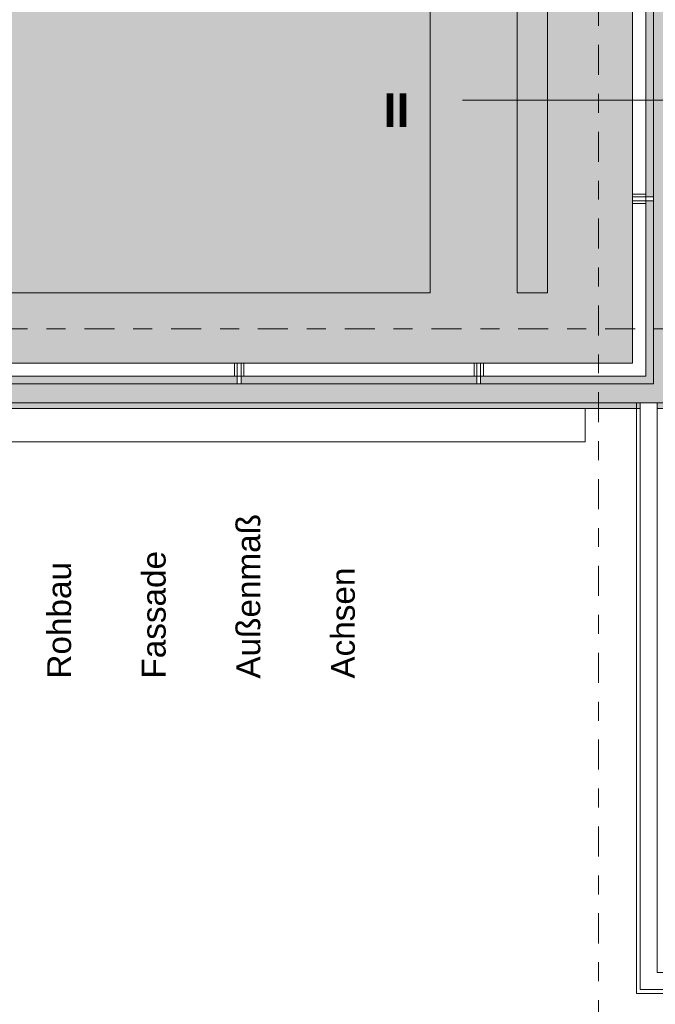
# Model space of a CAD drawing. Header units: metres. Extents: x -180 to 4, y -50 to 6.
# Tile 140 of 256: x -102.48 to -99.12, y -43.01 to -37.81. Entities that reach past the tile are written whole.
import ezdxf

# ---------------------------------------------------------------- set-up
doc = ezdxf.new("R2010")
doc.units = ezdxf.units.M
doc.header["$LTSCALE"] = 0.05
doc.header["$PDMODE"] = 1
doc.header["$PDSIZE"] = -2
doc.linetypes.add('Linienart-53', pattern=[5.291531, 3.175, -1.058062, 0.352704, -0.705764])
doc.layers.get('0').update_dxf_attribs({"lineweight": 25})
for name, color, linetype, lineweight, true_color in [('30 -33 Aussenwände- 7 Fassade_ Elemente', 7, 'Continuous', 9, 0x00aacc), ('30 -34 Innenwände- 6 Elemente', 7, 'Continuous', 9, 0xff6633), ('30 -36 Dächer- 3 Dachbeläge', 7, 'Continuous', 15, 0x9999ff), ('30 -36 Dächer- 3 Dachbeläge Gründach', 250, 'Continuous', 9, 0x333333), ('30 -36 Dächer- 4 Dachbekleidungen', 7, 'Continuous', 9, 0xccccff), ('70 -72 Beschriftung- 1 Beschriftung allgemein', 7, 'Continuous', 9, 0xff6633), ('70 -72 Beschriftung- 7 Detailverweise', 7, 'Continuous', 9, 0x00dd00), ('70 -76 Bemaßung- 2 Allgemein', 7, 'Continuous', 5, 0x6666cc)]:
    doc.layers.add(name, color=color, linetype=linetype, lineweight=lineweight, true_color=true_color)
for name, color, linetype, lineweight in [('60- 61 allgemeine Ausstattung- 4 Terrassen', 7, 'Continuous', 9), ('70 -71 Achsen- 1 Gebäudeachsen', 7, 'Linienart-53', 18), ('Keine', 7, 'Continuous', 9)]:
    doc.layers.add(name, color=color, linetype=linetype, lineweight=lineweight)
doc.styles.add('Arial', font='arial.ttf')
doc.styles.add('Arial (bold)', font='arialbd.ttf')
doc.dimstyles.new('k+k 1_50', dxfattribs={"dimtxt": 0.100689, "dimasz": 0.05302, "dimexe": 0.05, "dimexo": 0.15, "dimgap": 0.01, "dimtad": 1, "dimdec": 3, "dimtxsty": 'Arial', "dimblk": 'VW_SLASH', "dimblk1": 'VW_SLASH', "dimblk2": 'VW_SLASH', "dimcen": 0, "dimdle": 0.05, "dimadec": 3, "dimazin": 0, "dimtfac": 0.75, "dimtdec": 3, "dimtix": 1, "dimtmove": 0, "dimatfit": 0, "dimldrblk": 'VW_SLASH-1', "dimfxl": 0.125, "dimfxlon": 1, "dimfrac": 2, "dimtolj": 1, "dimarcsym": 0})

# ---------------------------------------------------------------- blocks, each defined once
blk = doc.blocks.new('Gruppe-7859')
at = {"layer": '60- 61 allgemeine Ausstattung- 4 Terrassen', "lineweight": 18, "flags": 128}
blk.add_lwpolyline([(-75.061, -39.837), (-96.401, -39.837), (-96.401, -40.137), (-96.221, -40.137), (-96.221, -42.957), (-99.221, -42.957), (-99.221, -39.837)], dxfattribs=at)
blk = doc.blocks.new('Gruppe-8343')
at = {"layer": '70 -72 Beschriftung- 7 Detailverweise'}
blk.add_line((0.935, 0), (0.335, 0), dxfattribs=at)
at = {"layer": '70 -72 Beschriftung- 7 Detailverweise', "flags": 128}
blk.add_lwpolyline([(0.935, 0), (0.9336, -0.0294), (0.9292, -0.0585), (0.9221, -0.0871), (0.9122, -0.1148), (0.8996, -0.1414), (0.8844, -0.1667), (0.8669, -0.1903), (0.8471, -0.2121), (0.8253, -0.2319), (0.8017, -0.2494), (0.7764, -0.2646), (0.7498, -0.2772), (0.7221, -0.2871), (0.6935, -0.2942), (0.6644, -0.2986), (0.635, -0.3), (0.6056, -0.2986), (0.5765, -0.2942), (0.5479, -0.2871), (0.5202, -0.2772), (0.4936, -0.2646), (0.4683, -0.2494), (0.4447, -0.2319), (0.4229, -0.2121), (0.4031, -0.1903), (0.3856, -0.1667), (0.3704, -0.1414), (0.3578, -0.1148), (0.3479, -0.0871), (0.3408, -0.0585), (0.3364, -0.0294), (0.335, 0), (0.3364, 0.0294), (0.3408, 0.0585), (0.3479, 0.0871), (0.3578, 0.1148), (0.3704, 0.1414), (0.3856, 0.1667), (0.4031, 0.1903), (0.4229, 0.2121), (0.4447, 0.2319), (0.4683, 0.2494), (0.4936, 0.2646), (0.5202, 0.2772), (0.5479, 0.2871), (0.5765, 0.2942), (0.6056, 0.2986), (0.635, 0.3), (0.6644, 0.2986), (0.6935, 0.2942), (0.7221, 0.2871), (0.7498, 0.2772), (0.7764, 0.2646), (0.8017, 0.2494), (0.8253, 0.2319), (0.8471, 0.2121), (0.8669, 0.1903), (0.8844, 0.1667), (0.8996, 0.1414), (0.9122, 0.1148), (0.9221, 0.0871), (0.9292, 0.0585), (0.9336, 0.0294)], close=True, dxfattribs=at)
at = {"layer": '70 -72 Beschriftung- 7 Detailverweise'}
blk.add_point((0.635, 0), dxfattribs=at)
at = {"layer": '70 -72 Beschriftung- 7 Detailverweise', "line_spacing_factor": 0.96878, "style": 'Arial'}
for s, insert, char_height, attachment_point in [('D', (0.635, 0.0046), 0.1007, 8), ('DA_305', (0.635, -0.0267), 0.10069, 2)]:
    blk.add_mtext(s, dxfattribs=dict(at, insert=insert, char_height=char_height, attachment_point=attachment_point))
blk = doc.blocks.new('Referenzmarkierung-49')
at = {"layer": '70 -72 Beschriftung- 7 Detailverweise', "transparency": 33554687}
for q in [(-1.4805, 0), (0.635, 0)]:
    blk.add_line((0, 0), q, dxfattribs=at)
at = {"layer": '70 -72 Beschriftung- 7 Detailverweise', "color": 7, "transparency": 33554687}
blk.add_blockref('Gruppe-8343', (0, 0), dxfattribs=at)
blk = doc.blocks.new('Gruppe-8600')
at = {"color": 255}
blk.add_wipeout([(-101.331, -39.697), (-101.331, -39.627), (-101.311, -39.627), (-101.311, -39.697)], dxfattribs=at).dxf.layer = '30 -36 Dächer- 4 Dachbekleidungen'
at = {"layer": '30 -36 Dächer- 4 Dachbekleidungen', "flags": 128}
for points in [[(-101.346, -39.697), (-101.346, -39.627), (-101.331, -39.627)], [(-101.331, -39.697), (-101.331, -39.627), (-101.311, -39.627), (-101.311, -39.697)], [(-101.296, -39.697), (-101.296, -39.627), (-101.311, -39.627)]]:
    blk.add_lwpolyline(points, dxfattribs=at)
at = {"color": 255}
blk.add_wipeout([(-101.311, -39.737), (-101.311, -39.697), (-101.331, -39.697), (-101.331, -39.737)], dxfattribs=at).dxf.layer = '30 -36 Dächer- 4 Dachbekleidungen'
at = {"layer": '30 -36 Dächer- 4 Dachbekleidungen', "flags": 128}
blk.add_lwpolyline([(-101.311, -39.737), (-101.311, -39.697), (-101.331, -39.697), (-101.331, -39.737)], close=True, dxfattribs=at)
blk = doc.blocks.new('Gruppe-8601')
at = {"color": 255}
blk.add_wipeout([(-100.0643, -39.697), (-100.0643, -39.627), (-100.0443, -39.627), (-100.0443, -39.697)], dxfattribs=at).dxf.layer = '30 -36 Dächer- 4 Dachbekleidungen'
at = {"layer": '30 -36 Dächer- 4 Dachbekleidungen', "flags": 128}
for points in [[(-100.0793, -39.697), (-100.0793, -39.627), (-100.0643, -39.627)], [(-100.0643, -39.697), (-100.0643, -39.627), (-100.0443, -39.627), (-100.0443, -39.697)], [(-100.0293, -39.697), (-100.0293, -39.627), (-100.0443, -39.627)]]:
    blk.add_lwpolyline(points, dxfattribs=at)
at = {"color": 255}
blk.add_wipeout([(-100.0443, -39.737), (-100.0443, -39.697), (-100.0643, -39.697), (-100.0643, -39.737)], dxfattribs=at).dxf.layer = '30 -36 Dächer- 4 Dachbekleidungen'
at = {"layer": '30 -36 Dächer- 4 Dachbekleidungen', "flags": 128}
blk.add_lwpolyline([(-100.0443, -39.737), (-100.0443, -39.697), (-100.0643, -39.697), (-100.0643, -39.737)], close=True, dxfattribs=at)
blk = doc.blocks.new('Gruppe-8602')
at = {"color": 255}
blk.add_wipeout([(-99.171, -38.7695), (-99.241, -38.7695), (-99.241, -38.7495), (-99.171, -38.7495)], dxfattribs=at).dxf.layer = '30 -36 Dächer- 4 Dachbekleidungen'
at = {"layer": '30 -36 Dächer- 4 Dachbekleidungen', "flags": 128}
for points in [[(-99.171, -38.7345), (-99.241, -38.7345), (-99.241, -38.7495)], [(-99.171, -38.7695), (-99.241, -38.7695), (-99.241, -38.7495), (-99.171, -38.7495)], [(-99.171, -38.7845), (-99.241, -38.7845), (-99.241, -38.7695)]]:
    blk.add_lwpolyline(points, dxfattribs=at)
at = {"color": 255}
blk.add_wipeout([(-99.131, -38.7495), (-99.171, -38.7495), (-99.171, -38.7695), (-99.131, -38.7695)], dxfattribs=at).dxf.layer = '30 -36 Dächer- 4 Dachbekleidungen'
at = {"layer": '30 -36 Dächer- 4 Dachbekleidungen', "flags": 128}
blk.add_lwpolyline([(-99.131, -38.7495), (-99.171, -38.7495), (-99.171, -38.7695), (-99.131, -38.7695)], close=True, dxfattribs=at)
blk = doc.blocks.new('Gruppe-8878')
at = {"layer": '30 -36 Dächer- 3 Dachbeläge Gründach', "linetype": 'Continuous', "lineweight": 0, "true_color": 0xe7eedf, "transparency": 33554687}
blk.add_hatch(color=254, dxfattribs=at).paths.add_polyline_path([(-100.01799996, -31.79404198), (-100.01799996, -31.61704198), (-100.31099996, -31.61704198), (-100.31099996, -12.39704198), (-159.47099996, -12.39704198), (-159.47099996, -39.25704198), (-99.61099996, -39.25704198), (-99.61099996, -31.79404198)])
at = {"layer": '30 -36 Dächer- 3 Dachbeläge Gründach', "flags": 128}
blk.add_lwpolyline([(-100.01799996, -31.79404198), (-100.01799996, -31.61704198), (-100.31099996, -31.61704198), (-100.31099996, -12.39704198), (-159.47099996, -12.39704198), (-159.47099996, -39.25704198), (-99.61099996, -39.25704198), (-99.61099996, -31.79404198)], close=True, dxfattribs=at)
at = {"color": 255}
blk.add_wipeout([(-106.95099996, -39.86704198), (-99.49099996, -39.86704198), (-99.49099996, -40.04404198), (-106.95099996, -40.04404198)], dxfattribs=at).dxf.layer = '30 -33 Aussenwände- 7 Fassade_ Elemente'
at = {"layer": '30 -33 Aussenwände- 7 Fassade_ Elemente', "flags": 128}
blk.add_lwpolyline([(-106.95099996, -39.86704198), (-99.49099996, -39.86704198), (-99.49099996, -40.04404198), (-106.95099996, -40.04404198)], close=True, dxfattribs=at)
at = {"color": 255, "linetype": 'Continuous', "lineweight": 9, "transparency": 33554687}
blk.add_wipeout([(-99.13099996, -31.79404198), (-99.13099996, -39.73704198), (-129.83124836, -39.73704198), (-129.83124836, -39.25704198), (-100.31099996, -39.25704198), (-100.31099996, -12.71704198), (-129.83124836, -12.71704198), (-129.83124836, -12.23704198), (-100.01799996, -12.23704198), (-100.01799996, -31.12704198), (-99.83999996, -31.12704198), (-99.83999996, -31.61604198), (-99.35099996, -31.61604198), (-99.35099996, -31.79404198)], dxfattribs=at).dxf.layer = '30 -36 Dächer- 3 Dachbeläge'
at = {"layer": '30 -36 Dächer- 3 Dachbeläge', "linetype": 'Continuous', "lineweight": 9, "transparency": 33554687}
h = blk.add_hatch(dxfattribs=at)
h.set_pattern_fill('{914A209A-ED12-11EE-87B6-5CE', style=0, pattern_type=2)
h.set_pattern_definition([(-22, (-91.4235, -34.937042), (-0.018555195, 0.04226461), [0.000625, -0.061875]), (14, (-91.415251, -34.959718), (-0.0371103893, -0.0278327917), [0.000625, -0.030625]), (-3.77456, (-91.474014, -34.97415), (-0.01958604, 0.065974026), [0.00028186, -0.093671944]), (-68, (-91.30392, -34.91024), (0.1926424, 0.04407994), [0.00028125, -0.09346875]), (96, (-91.437934, -35.001983), (-0.036105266, -0.06319548), [0.0005625, -0.0931875]), (132, (-91.4101, -34.97828), (0.040202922, 0.004123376), [0.0003125, -0.0621875]), (-17, (-91.442055, -34.96178), (0.0930531, 0.028928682), [0.000625, -0.061875]), (-145, (-91.4369, -34.956625), (0.06266964, -0.040092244), [0.000625, -0.061875]), (-137, (-91.45133, -34.953533), (0.049444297, -0.02123569), [0.000625, -0.061875])])
h.paths.add_polyline_path([(-100.01799996, -31.12704198), (-99.83999996, -31.12704198), (-99.83999996, -31.61604198), (-99.35099996, -31.61604198), (-99.35099996, -31.79404198), (-99.13099996, -31.79404198), (-99.13099996, -39.73704198), (-160.51099996, -39.73704198), (-160.51099996, -31.61704198), (-159.93099996, -31.61704198), (-159.93099996, -12.23704198), (-100.01799996, -12.23704198)])
h.paths.add_polyline_path([(-159.47099996, -39.25704198), (-100.31099996, -39.25704198), (-100.31099996, -12.71704198), (-159.47099996, -12.71704198)])
at = {"layer": '30 -36 Dächer- 3 Dachbeläge', "linetype": 'Continuous', "lineweight": 0}
blk.add_hatch(color=254, dxfattribs=at).paths.add_polyline_path([(-160.64099996, -31.58704198), (-160.64099996, -39.86704198), (-99.00099996, -39.86704198), (-99.00099996, -31.79404198), (-99.13099996, -31.79404198), (-99.13099996, -39.73704198), (-160.51099996, -39.73704198), (-160.51099996, -31.58704198)])
at = {"layer": '30 -36 Dächer- 3 Dachbeläge', "color": 161, "linetype": 'Continuous', "lineweight": 9, "true_color": 0x9999ff, "transparency": 33554687, "flags": 128}
for points in [[(-100.01799996, -31.12704198), (-99.83999996, -31.12704198), (-99.83999996, -31.61604198), (-99.35099996, -31.61604198), (-99.35099996, -31.79404198), (-99.13099996, -31.79404198), (-99.13099996, -39.73704198), (-160.51099996, -39.73704198), (-160.51099996, -31.61704198), (-159.93099996, -31.61704198), (-159.93099996, -12.23704198), (-100.01799996, -12.23704198)], [(-159.47099996, -39.25704198), (-100.31099996, -39.25704198), (-100.31099996, -12.71704198), (-159.47099996, -12.71704198)]]:
    blk.add_lwpolyline(points, close=True, dxfattribs=at)
at = {"layer": '30 -36 Dächer- 3 Dachbeläge', "flags": 128}
blk.add_lwpolyline([(-160.64099996, -31.58704198), (-160.64099996, -39.86704198), (-99.00099996, -39.86704198), (-99.00099996, -31.79404198), (-99.13099996, -31.79404198), (-99.13099996, -39.73704198), (-160.51099996, -39.73704198), (-160.51099996, -31.58704198)], dxfattribs=at)
at = {"color": 255}
blk.add_wipeout([(-160.47099996, -39.69704198), (-99.17099996, -39.69704198), (-99.17099996, -31.79404198), (-99.24099996, -31.79404198), (-99.24099996, -39.62704198), (-160.47099996, -39.62704198)], dxfattribs=at).dxf.layer = '30 -36 Dächer- 4 Dachbekleidungen'
at = {"layer": '30 -36 Dächer- 3 Dachbeläge', "linetype": 'Continuous', "lineweight": 0}
blk.add_hatch(color=254, dxfattribs=at).paths.add_polyline_path([(-99.85099996, -31.61704198), (-99.69099996, -31.61704198), (-99.69099996, -39.25704198), (-99.85099996, -39.25704198)])
at = {"layer": '30 -36 Dächer- 3 Dachbeläge', "flags": 128}
blk.add_lwpolyline([(-99.85099996, -31.61704198), (-99.69099996, -31.61704198), (-99.69099996, -39.25704198), (-99.85099996, -39.25704198)], close=True, dxfattribs=at)
at = {"layer": '30 -36 Dächer- 4 Dachbekleidungen', "flags": 128}
blk.add_lwpolyline([(-160.47099996, -39.69704198), (-99.17099996, -39.69704198), (-99.17099996, -31.79404198), (-99.24099996, -31.79404198), (-99.24099996, -39.62704198), (-160.47099996, -39.62704198)], close=True, dxfattribs=at)
at = {"layer": '70 -72 Beschriftung- 7 Detailverweise', "transparency": 33554687}
blk.add_line((-98.65899996, -38.23914362), (-100.13952546, -38.23914362), dxfattribs=at)
at = {"layer": '70 -72 Beschriftung- 7 Detailverweise'}
blk.add_blockref('Referenzmarkierung-49', (-98.65899996, -38.23914362), dxfattribs=at)
at = {"layer": '70 -72 Beschriftung- 1 Beschriftung allgemein', "insert": (-100.42099996, -38.2031035), "char_height": 0.17620515, "attachment_point": 3, "rotation": 0, "line_spacing_factor": 0.970891, "style": 'Arial (bold)'}
blk.add_mtext('II', dxfattribs=at)
at = {"layer": '70 -72 Beschriftung- 1 Beschriftung allgemein', "color": 7}
for name in ['Gruppe-8602', 'Gruppe-8600', 'Gruppe-8601']:
    blk.add_blockref(name, (0, 0), dxfattribs=at)
blk = doc.blocks.new('_OG3_2D (2D)')
at = {"layer": '30 -33 Aussenwände- 7 Fassade_ Elemente', "flags": 128}
for points in [[(-99.03099996, -31.79404198), (-99.03099996, -39.83704198), (-160.61099996, -39.83704198), (-160.61099996, -31.58704198), (-160.81799996, -31.58704198)], [(-75.06099996, -39.83704198), (-96.40100437, -39.83704198), (-96.40100437, -40.13704198), (-96.22099996, -40.13704198), (-96.22099996, -42.95704198), (-99.22099996, -42.95704198), (-99.22099996, -39.83704198)]]:
    blk.add_lwpolyline(points, dxfattribs=at)
at = {"layer": '70 -72 Beschriftung- 1 Beschriftung allgemein', "color": 7}
blk.add_blockref('Gruppe-7859', (0, 0), dxfattribs=at)
blk.add_blockref('Gruppe-8878', (0, 0), dxfattribs=at)
blk = doc.blocks.new('Gruppe-9172')
at = {"layer": '70 -72 Beschriftung- 1 Beschriftung allgemein', "transparency": 33554687, "char_height": 0.12586, "attachment_point": 1, "rotation": 90, "line_spacing_factor": 0.970891, "style": 'Arial'}
for s, insert in [('Außenmaß', (-101.3355, -41.294)), ('Fassade', (-101.8355, -41.294)), ('Rohbau', (-102.3355, -41.294)), ('Achsen', (-100.8355, -41.294))]:
    blk.add_mtext(s, dxfattribs=dict(at, insert=insert))
blk = doc.blocks.new('Gruppe-9706')
at = {"color": 255}
blk.add_wipeout([(-99.201, -39.837), (-99.201, -42.937), (-96.221, -42.937), (-96.221, -42.847), (-99.111, -42.847), (-99.111, -39.837)], dxfattribs=at).dxf.layer = '30 -34 Innenwände- 6 Elemente'
at = {"layer": '30 -34 Innenwände- 6 Elemente', "flags": 128}
blk.add_lwpolyline([(-99.201, -39.837), (-99.201, -42.937), (-96.221, -42.937), (-96.221, -42.847), (-99.111, -42.847), (-99.111, -39.837)], close=True, dxfattribs=at)
blk = doc.blocks.new('Gruppe-9707')
at = {"color": 255}
blk.add_wipeout([(-99.051, -39.837), (-99.051, -42.787), (-96.221, -42.787), (-96.221, -42.747), (-99.011, -42.747), (-99.011, -39.837)], dxfattribs=at).dxf.layer = '30 -34 Innenwände- 6 Elemente'
at = {"layer": '30 -34 Innenwände- 6 Elemente', "flags": 128}
blk.add_lwpolyline([(-99.051, -39.837), (-99.051, -42.787), (-96.221, -42.787), (-96.221, -42.747), (-99.011, -42.747), (-99.011, -39.837)], close=True, dxfattribs=at)
blk = doc.blocks.new('Gruppe-9708')
at = {"layer": '30 -34 Innenwände- 6 Elemente', "color": 7, "transparency": 33554687}
blk.add_blockref('Gruppe-9706', (0, 0), dxfattribs=at)
blk.add_blockref('Gruppe-9707', (0, 0), dxfattribs=at)
blk = doc.blocks.new('Gruppe-9709')
at = {"layer": '30 -34 Innenwände- 6 Elemente', "color": 7, "transparency": 33554687}
blk.add_blockref('Gruppe-9708', (0, 0), dxfattribs=at)
at = {"layer": '30 -34 Innenwände- 6 Elemente', "color": 0, "flags": 1}
for tag in ['IFC_UUID', 'instanceID']:
    blk.add_attdef(tag, (-99.201, -42.937), '', height=0.00018, dxfattribs=at)
blk = doc.blocks.new('VW_SLASH')
at = {"color": 0, "linetype": 'ByBlock', "lineweight": -2, "transparency": 16777216}
blk.add_line((0.943, 0), (-1, 0), dxfattribs=at)
at = {"color": 0, "lineweight": 20, "transparency": 16777216, "flags": 128}
blk.add_lwpolyline([(0.5, 0.5), (-0.5, -0.5)], dxfattribs=at)
blk = doc.blocks.new('*D10981')
at = {"layer": '70 -76 Bemaßung- 2 Allgemein', "color": 0, "lineweight": -2}
for p, q in [((-107.021, -45.147), (-107.021, -45.322)), ((-99.421, -45.147), (-99.421, -45.322)), ((-99.474, -45.272), (-106.968, -45.272))]:
    blk.add_line(p, q, dxfattribs=at)
at = {"layer": 'Defpoints', "color": 0}
for p in [(-107.021, -42.294), (-99.421, -42.294), (-107.021, -45.272)]:
    blk.add_point(p, dxfattribs=at)
at = {"layer": '70 -76 Bemaßung- 2 Allgemein', "color": 0, "lineweight": -2, "xscale": 0.05302001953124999, "yscale": 0.05302001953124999, "zscale": 0.05302001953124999, "rotation": 180}
blk.add_blockref('VW_SLASH', (-107.021, -45.272), dxfattribs=at)
at = {"layer": '70 -76 Bemaßung- 2 Allgemein', "color": 0, "lineweight": -2, "xscale": 0.05302001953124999, "yscale": 0.05302001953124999, "zscale": 0.05302001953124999}
blk.add_blockref('VW_SLASH', (-99.421, -45.272), dxfattribs=at)
at = {"layer": '70 -76 Bemaßung- 2 Allgemein', "color": 0, "insert": (-103.221, -45.2016), "char_height": 0.10069, "attachment_point": 5, "style": 'Arial'}
blk.add_mtext('\\A1;7,60', dxfattribs=at)
blk = doc.blocks.new('VW_SLASH-1')
at = {"color": 0, "linetype": 'ByBlock', "lineweight": -2, "transparency": 16777216}
blk.add_line((0.943, 0), (-1, 0), dxfattribs=at)
at = {"color": 0, "lineweight": 5, "transparency": 16777216, "flags": 128}
blk.add_lwpolyline([(0.5, 0.5), (-0.5, -0.5)], dxfattribs=at)
blk = doc.blocks.new('*D10982')
at = {"layer": '70 -76 Bemaßung- 2 Allgemein', "color": 0, "lineweight": -2}
for p, q in [((-99.421, -45.147), (-99.421, -45.322)), ((-91.171, -45.147), (-91.171, -45.322)), ((-91.224, -45.272), (-99.368, -45.272))]:
    blk.add_line(p, q, dxfattribs=at)
at = {"layer": 'Defpoints', "color": 0}
for p in [(-99.421, -42.294), (-91.171, -42.294), (-99.421, -45.272)]:
    blk.add_point(p, dxfattribs=at)
at = {"layer": '70 -76 Bemaßung- 2 Allgemein', "color": 0, "lineweight": -2, "xscale": 0.05302001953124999, "yscale": 0.05302001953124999, "zscale": 0.05302001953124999, "rotation": 180}
blk.add_blockref('VW_SLASH', (-99.421, -45.272), dxfattribs=at)
at = {"layer": '70 -76 Bemaßung- 2 Allgemein', "color": 0, "lineweight": -2, "xscale": 0.05302001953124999, "yscale": 0.05302001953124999, "zscale": 0.05302001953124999}
blk.add_blockref('VW_SLASH', (-91.171, -45.272), dxfattribs=at)
at = {"layer": '70 -76 Bemaßung- 2 Allgemein', "color": 0, "insert": (-95.296, -45.2016), "char_height": 0.10069, "attachment_point": 5, "style": 'Arial'}
blk.add_mtext('\\A1;8,25', dxfattribs=at)
blk = doc.blocks.new('*D11028')
at = {"layer": '70 -76 Bemaßung- 2 Allgemein', "color": 0, "lineweight": -2}
for p, q in [((-100.018, -44.647), (-100.018, -44.822)), ((-99.421, -44.647), (-99.421, -44.822)), ((-99.474, -44.772), (-99.965, -44.772))]:
    blk.add_line(p, q, dxfattribs=at)
at = {"layer": 'Defpoints', "color": 0}
for p in [(-100.018, -31.147), (-99.421, -41.794), (-100.018, -44.772)]:
    blk.add_point(p, dxfattribs=at)
at = {"layer": '70 -76 Bemaßung- 2 Allgemein', "color": 0, "lineweight": -2, "xscale": 0.05302001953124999, "yscale": 0.05302001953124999, "zscale": 0.05302001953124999, "rotation": 180}
blk.add_blockref('VW_SLASH', (-100.018, -44.772), dxfattribs=at)
at = {"layer": '70 -76 Bemaßung- 2 Allgemein', "color": 0, "lineweight": -2, "xscale": 0.05302001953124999, "yscale": 0.05302001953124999, "zscale": 0.05302001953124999}
blk.add_blockref('VW_SLASH', (-99.421, -44.772), dxfattribs=at)
at = {"layer": '70 -76 Bemaßung- 2 Allgemein', "color": 0, "insert": (-99.7195, -44.6947), "char_height": 0.100689, "attachment_point": 5, "style": 'Arial'}
blk.add_mtext('\\A1;59\\S7^ ;', dxfattribs=at)
blk = doc.blocks.new('*D11029')
at = {"layer": '70 -76 Bemaßung- 2 Allgemein', "color": 0, "lineweight": -2}
for p, q in [((-99.421, -44.647), (-99.421, -44.822)), ((-74.671, -44.647), (-74.671, -44.822)), ((-74.724, -44.772), (-99.368, -44.772))]:
    blk.add_line(p, q, dxfattribs=at)
at = {"layer": 'Defpoints', "color": 0}
for p in [(-99.421, -41.794), (-74.671, -41.794), (-99.421, -44.772)]:
    blk.add_point(p, dxfattribs=at)
at = {"layer": '70 -76 Bemaßung- 2 Allgemein', "color": 0, "lineweight": -2, "xscale": 0.05302001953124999, "yscale": 0.05302001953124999, "zscale": 0.05302001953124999, "rotation": 180}
blk.add_blockref('VW_SLASH', (-99.421, -44.772), dxfattribs=at)
at = {"layer": '70 -76 Bemaßung- 2 Allgemein', "color": 0, "lineweight": -2, "xscale": 0.05302001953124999, "yscale": 0.05302001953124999, "zscale": 0.05302001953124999}
blk.add_blockref('VW_SLASH', (-74.671, -44.772), dxfattribs=at)
at = {"layer": '70 -76 Bemaßung- 2 Allgemein', "color": 0, "insert": (-87.046, -44.7016), "char_height": 0.10069, "attachment_point": 5, "style": 'Arial'}
blk.add_mtext('\\A1;24,75', dxfattribs=at)
blk = doc.blocks.new('*D11236')
at = {"layer": '70 -76 Bemaßung- 2 Allgemein', "color": 0, "lineweight": -2}
for p, q in [((-99.84, -44.147), (-99.84, -44.322)), ((-99.421, -44.147), (-99.421, -44.322)), ((-99.474, -44.272), (-99.787, -44.272))]:
    blk.add_line(p, q, dxfattribs=at)
at = {"layer": 'Defpoints', "color": 0}
for p in [(-99.84, -31.616), (-99.421, -41.294), (-99.84, -44.272)]:
    blk.add_point(p, dxfattribs=at)
at = {"layer": '70 -76 Bemaßung- 2 Allgemein', "color": 0, "lineweight": -2, "xscale": 0.05302001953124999, "yscale": 0.05302001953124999, "zscale": 0.05302001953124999, "rotation": 180}
blk.add_blockref('VW_SLASH', (-99.84, -44.272), dxfattribs=at)
at = {"layer": '70 -76 Bemaßung- 2 Allgemein', "color": 0, "lineweight": -2, "xscale": 0.05302001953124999, "yscale": 0.05302001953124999, "zscale": 0.05302001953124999}
blk.add_blockref('VW_SLASH', (-99.421, -44.272), dxfattribs=at)
at = {"layer": '70 -76 Bemaßung- 2 Allgemein', "color": 0, "insert": (-99.6305, -44.1939), "char_height": 0.100689, "attachment_point": 5, "style": 'Arial'}
blk.add_mtext('\\A1;41\\S9^ ;', dxfattribs=at)
blk = doc.blocks.new('*D11237')
at = {"layer": '70 -76 Bemaßung- 2 Allgemein', "color": 0, "lineweight": -2}
for p, q in [((-99.421, -44.147), (-99.421, -44.322)), ((-99.351, -44.147), (-99.351, -44.322)), ((-99.474, -44.272), (-99.527, -44.272)), ((-99.351, -44.272), (-99.421, -44.272)), ((-99.298, -44.272), (-99.245, -44.272))]:
    blk.add_line(p, q, dxfattribs=at)
at = {"layer": 'Defpoints', "color": 0}
for p in [(-99.351, -31.794), (-99.421, -41.294), (-99.421, -44.272)]:
    blk.add_point(p, dxfattribs=at)
at = {"layer": '70 -76 Bemaßung- 2 Allgemein', "color": 0, "lineweight": -2, "xscale": 0.05302001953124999, "yscale": 0.05302001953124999, "zscale": 0.05302001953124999}
blk.add_blockref('VW_SLASH', (-99.421, -44.272), dxfattribs=at)
at = {"layer": '70 -76 Bemaßung- 2 Allgemein', "color": 0, "lineweight": -2, "xscale": 0.05302001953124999, "yscale": 0.05302001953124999, "zscale": 0.05302001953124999, "rotation": 180}
blk.add_blockref('VW_SLASH', (-99.351, -44.272), dxfattribs=at)
at = {"layer": '70 -76 Bemaßung- 2 Allgemein', "color": 0, "insert": (-99.386, -44.4881), "char_height": 0.10069, "attachment_point": 5, "style": 'Arial'}
blk.add_mtext('\\A1;7', dxfattribs=at)
blk = doc.blocks.new('*D11474')
at = {"layer": '70 -76 Bemaßung- 2 Allgemein', "color": 0, "lineweight": -2}
for p, q in [((-99.621, -43.647), (-99.621, -43.822)), ((-99.421, -43.647), (-99.421, -43.822)), ((-99.474, -43.772), (-99.568, -43.772))]:
    blk.add_line(p, q, dxfattribs=at)
at = {"layer": 'Defpoints', "color": 0}
for p in [(-99.621, -30.997), (-99.421, -40.794), (-99.621, -43.772)]:
    blk.add_point(p, dxfattribs=at)
at = {"layer": '70 -76 Bemaßung- 2 Allgemein', "color": 0, "lineweight": -2, "xscale": 0.05302001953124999, "yscale": 0.05302001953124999, "zscale": 0.05302001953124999, "rotation": 180}
blk.add_blockref('VW_SLASH', (-99.621, -43.772), dxfattribs=at)
at = {"layer": '70 -76 Bemaßung- 2 Allgemein', "color": 0, "lineweight": -2, "xscale": 0.05302001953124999, "yscale": 0.05302001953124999, "zscale": 0.05302001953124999}
blk.add_blockref('VW_SLASH', (-99.421, -43.772), dxfattribs=at)
at = {"layer": '70 -76 Bemaßung- 2 Allgemein', "color": 0, "insert": (-99.521, -43.7106), "char_height": 0.10069, "attachment_point": 5, "style": 'Arial'}
blk.add_mtext('\\A1;20', dxfattribs=at)
blk = doc.blocks.new('*D11475')
at = {"layer": '70 -76 Bemaßung- 2 Allgemein', "color": 0, "lineweight": -2}
for p, q in [((-99.421, -43.647), (-99.421, -43.822)), ((-99.221, -43.647), (-99.221, -43.822)), ((-99.274, -43.772), (-99.368, -43.772))]:
    blk.add_line(p, q, dxfattribs=at)
at = {"layer": 'Defpoints', "color": 0}
for p in [(-99.221, -30.997), (-99.421, -40.794), (-99.421, -43.772)]:
    blk.add_point(p, dxfattribs=at)
at = {"layer": '70 -76 Bemaßung- 2 Allgemein', "color": 0, "lineweight": -2, "xscale": 0.05302001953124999, "yscale": 0.05302001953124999, "zscale": 0.05302001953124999, "rotation": 180}
blk.add_blockref('VW_SLASH', (-99.421, -43.772), dxfattribs=at)
at = {"layer": '70 -76 Bemaßung- 2 Allgemein', "color": 0, "lineweight": -2, "xscale": 0.05302001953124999, "yscale": 0.05302001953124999, "zscale": 0.05302001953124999}
blk.add_blockref('VW_SLASH', (-99.221, -43.772), dxfattribs=at)
at = {"layer": '70 -76 Bemaßung- 2 Allgemein', "color": 0, "insert": (-99.321, -43.7106), "char_height": 0.10069, "attachment_point": 5, "style": 'Arial'}
blk.add_mtext('\\A1;20', dxfattribs=at)
blk = doc.blocks.new('_Achsen (3D)')
at = {"layer": '70 -71 Achsen- 1 Gebäudeachsen', "transparency": 33554687}
for p, q in [((-99.421, 3.8), (-99.421, -46.172)), ((-179.668, -39.447), (3.826, -39.447))]:
    blk.add_line(p, q, dxfattribs=at)
blk = doc.blocks.new('Gruppe-9719')
at = {"layer": '70 -76 Bemaßung- 2 Allgemein'}
for p1, p2, text, picture, middle in [((-99.42099996, -42.29404198), (-107.02099996, -42.29404198), '7,60', '*D10981', (-103.22099996, -45.20157844)), ((-91.17099996, -42.29404198), (-99.42099996, -42.29404198), '8,25', '*D10982', (-95.29599996, -45.20157844))]:
    dim = blk.add_aligned_dim(p1=p1, p2=p2, distance=2.978, text=text, dimstyle='k+k 1_50', override={"dimtxt": 0.100689, "dimgap": 0.01, "dimdec": 8, "dimpost": '<>', "dimtxsty": 'Arial', "dimtmove": 2}, dxfattribs=at)
    dim.commit()
    dim.dimension.update_dxf_attribs({"geometry": picture, "text_midpoint": middle})
blk = doc.blocks.new('Gruppe-9723')
at = {"layer": '70 -76 Bemaßung- 2 Allgemein'}
dim = blk.add_linear_dim(base=(-100.01799996, -44.77204198), p1=(-99.42099996, -41.79404198), p2=(-100.01799996, -31.14704198), text='59\\S7^ ;', dimstyle='k+k 1_50', override={"dimtxt": 0.100689, "dimgap": 0.01, "dimdec": 8, "dimpost": '<>', "dimtxsty": 'Arial', "dimtmove": 2}, dxfattribs=at)
dim.commit()
dim.dimension.update_dxf_attribs({"geometry": '*D11028', "text_midpoint": (-99.71949996, -44.69471483)})
dim = blk.add_aligned_dim(p1=(-74.67099996, -41.79404198), p2=(-99.42099996, -41.79404198), distance=2.978, text='24,75', dimstyle='k+k 1_50', override={"dimtxt": 0.100689, "dimgap": 0.01, "dimdec": 8, "dimpost": '<>', "dimtxsty": 'Arial', "dimtmove": 2}, dxfattribs=at)
dim.commit()
dim.dimension.update_dxf_attribs({"geometry": '*D11029', "text_midpoint": (-87.04599996, -44.70157844)})
blk = doc.blocks.new('Gruppe-9727')
at = {"layer": '70 -76 Bemaßung- 2 Allgemein'}
for base, p1, p2, text, override, picture, middle in [((-99.83999996, -44.27204198), (-99.42099996, -41.29404198), (-99.83999996, -31.61604198), '41\\S9^ ;', {"dimtxt": 0.100689, "dimgap": 0.01, "dimdec": 8, "dimpost": '<>', "dimtxsty": 'Arial', "dimtmove": 2}, '*D11236', (-99.63049996, -44.19385898)), ((-99.42099996, -44.27204198), (-99.35099996, -31.79404198), (-99.42099996, -41.29404198), '7', {"dimtxt": 0.100689, "dimgap": 0.01, "dimdec": 8, "dimpost": '<>', "dimtxsty": 'Arial', "dimtix": 0, "dimtmove": 2}, '*D11237', (-99.38599996, -44.48807497))]:
    dim = blk.add_linear_dim(base=base, p1=p1, p2=p2, text=text, dimstyle='k+k 1_50', override=override, dxfattribs=at)
    dim.commit()
    dim.dimension.update_dxf_attribs({"geometry": picture, "text_midpoint": middle})
blk = doc.blocks.new('Gruppe-9731')
at = {"layer": '70 -76 Bemaßung- 2 Allgemein'}
for base, p1, p2, picture, middle in [((-99.62099996, -43.77204198), (-99.42099996, -40.79404198), (-99.62099996, -30.99704198), '*D11474', (-99.52099996, -43.71064042)), ((-99.42099996, -43.77204198), (-99.22099996, -30.99704198), (-99.42099996, -40.79404198), '*D11475', (-99.32099996, -43.71064042))]:
    dim = blk.add_linear_dim(base=base, p1=p1, p2=p2, text='20', dimstyle='k+k 1_50', override={"dimtxt": 0.100689, "dimgap": 0.01, "dimdec": 8, "dimpost": '<>', "dimtxsty": 'Arial', "dimtmove": 2}, dxfattribs=at)
    dim.commit()
    dim.dimension.update_dxf_attribs({"geometry": picture, "text_midpoint": middle})
blk = doc.blocks.new('_OG3_2D Bemaßung_ Beschriftung (2D)')
at = {"layer": '70 -72 Beschriftung- 1 Beschriftung allgemein', "color": 7}
blk.add_blockref('Gruppe-9172', (0, 0), dxfattribs=at)
at = {"layer": '30 -34 Innenwände- 6 Elemente'}
blk.add_blockref('Gruppe-9709', (0, 0), dxfattribs=at)
at = {"layer": '70 -76 Bemaßung- 2 Allgemein'}
for name in ['Gruppe-9731', 'Gruppe-9727', 'Gruppe-9723', 'Gruppe-9719']:
    blk.add_blockref(name, (0, 0), dxfattribs=at)

msp = doc.modelspace()

# ---------------------------------------------------------------- block references
at = {"layer": 'Keine', "color": 1}
msp.add_blockref('_OG3_2D (2D)', (0, 0), dxfattribs=at)

# ---------------------------------------------------------------- next in the draw order: block references
msp.add_blockref('_OG3_2D Bemaßung_ Beschriftung (2D)', (0, 0), dxfattribs=at)

# ---------------------------------------------------------------- next in the draw order: block references
msp.add_blockref('_Achsen (3D)', (0, 0), dxfattribs=at)

doc.saveas('drawing.dxf')
